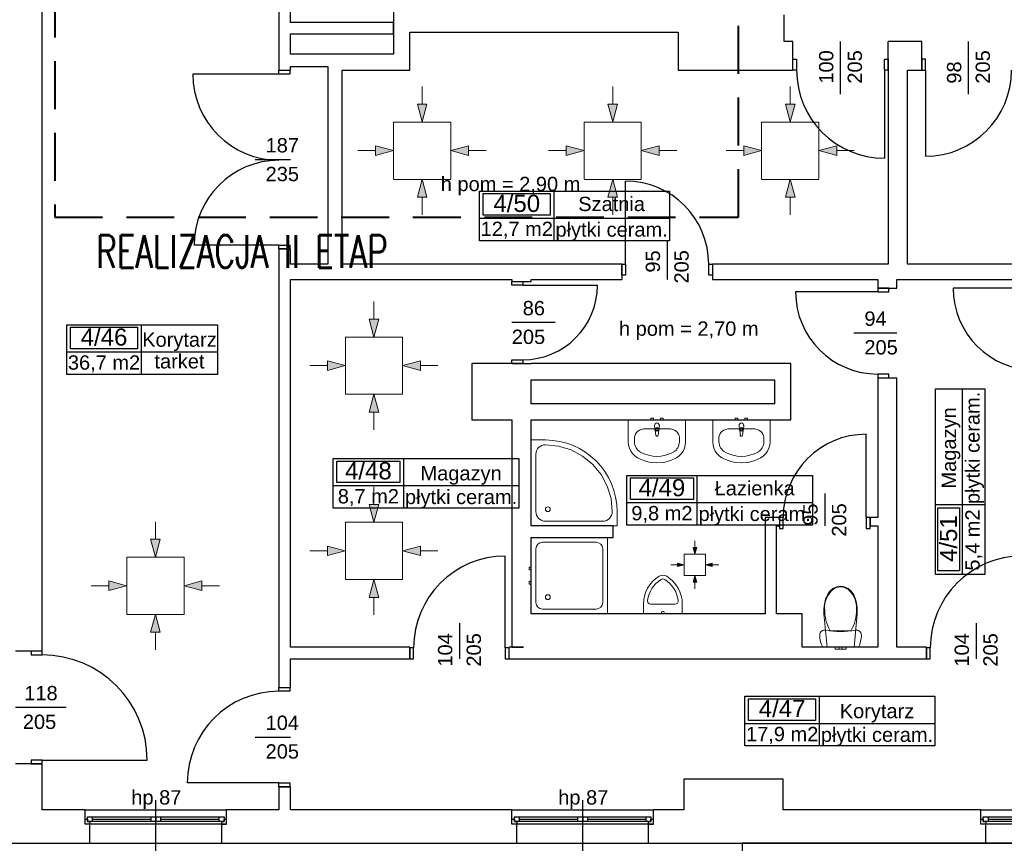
# Model space of a CAD drawing. Header units: millimetres. Extents: x -165365 to -33565, y 7406 to 103342.
# Tile 250 of 256: x -104002 to -93692, y 69243 to 77864. Entities that reach past the tile are written whole.
import ezdxf
from ezdxf.enums import TextEntityAlignment as Align

# ---------------------------------------------------------------- set-up
doc = ezdxf.new("R2010")
doc.units = ezdxf.units.MM
doc.header["$MEASUREMENT"] = 0
doc.linetypes.add('DASHED2', pattern=[0.375, 0.25, -0.125])
for name, color, linetype in [('___INST__AR_podstawy', 3, 'Continuous'), ('Drzwi', 252, 'Continuous'), ('Linia', 252, 'Continuous'), ('Obiekt', 252, 'Continuous'), ('Okno', 252, 'Continuous'), ('Strefa', 252, 'Continuous'), ('Strop', 252, 'Continuous'), ('Słup', 252, 'Continuous'), ('Tekst', 252, 'Continuous'), ('Ściana', 252, 'Continuous')]:
    doc.layers.add(name, color=color, linetype=linetype)
doc.styles.add('Arial', font='arial.ttf')
doc.styles.add('Times new roman', font='arial.ttf')

# ---------------------------------------------------------------- blocks, each defined once
blk = doc.blocks.new('A$C67C5DD2D')
at = {"layer": 'Linia', "linetype": 'Continuous', "lineweight": 13}
for points in [[(65577, 8959), (65627, 9145), (65527, 9145)], [(67573, 8959), (67623, 9145), (67523, 9145)], [(69432, 8959), (69482, 9145), (69382, 9145)], [(65276, 8659), (65089, 8709), (65089, 8609)], [(65876, 8659), (66063, 8609), (66063, 8709)], [(67272, 8659), (67085, 8709), (67085, 8609)], [(67872, 8659), (68059, 8609), (68059, 8709)], [(69131, 8659), (68944, 8709), (68944, 8609)], [(69731, 8659), (69918, 8609), (69918, 8709)], [(65577, 8359), (65527, 8172), (65627, 8172)], [(67573, 8359), (67523, 8172), (67623, 8172)], [(69432, 8359), (69382, 8172), (69482, 8172)], [(65073, 6708), (65123, 6895), (65023, 6895)], [(64772, 6408), (64585, 6458), (64585, 6358)], [(65373, 6408), (65559, 6358), (65559, 6458)], [(65073, 6108), (65023, 5922), (65123, 5922)], [(65073, 4770), (65123, 4956), (65023, 4956)], [(62784, 4405), (62834, 4591), (62734, 4591)], [(64772, 4470), (64585, 4520), (64585, 4420)], [(65373, 4470), (65559, 4420), (65559, 4520)], [(68433, 4436), (68452, 4506), (68414, 4506)], [(68320, 4323), (68250, 4342), (68250, 4305)], [(68545, 4323), (68615, 4305), (68615, 4342)], [(62483, 4105), (62296, 4155), (62296, 4055)], [(63084, 4105), (63270, 4055), (63270, 4155)], [(65073, 4170), (65023, 3983), (65123, 3983)], [(68433, 4211), (68414, 4141), (68452, 4141)], [(62784, 3805), (62734, 3618), (62834, 3618)]]:
    blk.add_hatch(color=252, dxfattribs=at).paths.add_polyline_path(points)
at = {"layer": 'Drzwi', "color": 252}
for p, q in [((69458, 9615), (69498, 9615)), ((69458, 9500), (69458, 9615)), ((69458, 9500), (69458, 9615)), ((69498, 9615), (69498, 9500)), ((70418, 9500), (70418, 9615)), ((70418, 9615), (70458, 9615)), ((70458, 9615), (70458, 9500)), ((70458, 9500), (70458, 9615)), ((70848, 9615), (70808, 9615)), ((70808, 9615), (70808, 9500)), ((70808, 9500), (70808, 9615)), ((70848, 9500), (70848, 9615)), ((64078, 9460), (64078, 9500)), ((64078, 9500), (64193, 9500)), ((64078, 9500), (64193, 9500)), ((64193, 9500), (64193, 9460)), ((69498, 9500), (69458, 9500)), ((70458, 9500), (70418, 9500)), ((70418, 9500), (70418, 8580)), ((70808, 9500), (70848, 9500)), ((70848, 9500), (70848, 8600)), ((64078, 9460), (63176, 9460)), ((64193, 9460), (64078, 9460)), ((67708, 7470), (67708, 8340)), ((64078, 7670), (63190, 7670)), ((64078, 7630), (64078, 7670)), ((64078, 7670), (64193, 7670)), ((64193, 7630), (64078, 7630)), ((64078, 7630), (64193, 7630)), ((64193, 7670), (64193, 7630)), ((67668, 7470), (67708, 7470)), ((67668, 7355), (67668, 7470)), ((67668, 7470), (67668, 7355)), ((67708, 7470), (67708, 7355)), ((68578, 7355), (68578, 7470)), ((68578, 7470), (68618, 7470)), ((68618, 7470), (68618, 7355)), ((68618, 7470), (68618, 7355)), ((67708, 7355), (67668, 7355)), ((68618, 7355), (68578, 7355)), ((66518, 7250), (66518, 7290)), ((66518, 7290), (66633, 7290)), ((66518, 7290), (66633, 7290)), ((66633, 7250), (66518, 7250)), ((66633, 7290), (66633, 7250)), ((66633, 7250), (67413, 7250)), ((70348, 7220), (70348, 7180)), ((70463, 7220), (70348, 7220)), ((70348, 7220), (70463, 7220)), ((70463, 7180), (70463, 7220)), ((71998, 7220), (71138, 7220)), ((70348, 7180), (69488, 7180)), ((70348, 7180), (70463, 7180)), ((66518, 6430), (66518, 6470)), ((66518, 6470), (66633, 6470)), ((66633, 6430), (66518, 6430)), ((66518, 6430), (66633, 6430)), ((66633, 6470), (66633, 6430)), ((70463, 6320), (70348, 6320)), ((70348, 6320), (70348, 6280)), ((70463, 6280), (70463, 6320)), ((70348, 6280), (70463, 6280)), ((70348, 6280), (70463, 6280)), ((70228, 4820), (70228, 5690)), ((69358, 4820), (69318, 4820)), ((69318, 4820), (69318, 4705)), ((69318, 4820), (69318, 4730)), ((69358, 4705), (69358, 4820)), ((70268, 4820), (70228, 4820)), ((70228, 4820), (70228, 4705)), ((70268, 4705), (70268, 4820)), ((70268, 4820), (70268, 4730)), ((69318, 4705), (69358, 4705)), ((70228, 4705), (70268, 4705)), ((66448, 3455), (66448, 4415)), ((61483, 3420), (61483, 3380)), ((61598, 3420), (61483, 3420)), ((61598, 3420), (61483, 3420)), ((61598, 3380), (61598, 3420)), ((65488, 3455), (65448, 3455)), ((65448, 3455), (65448, 3340)), ((65448, 3340), (65448, 3455)), ((65488, 3340), (65488, 3455)), ((66488, 3455), (66448, 3455)), ((66448, 3455), (66448, 3340)), ((66488, 3340), (66488, 3455)), ((66488, 3340), (66488, 3455)), ((70898, 3455), (70858, 3455)), ((70858, 3455), (70858, 3340)), ((70858, 3340), (70858, 3455)), ((70898, 3340), (70898, 3455)), ((61483, 3380), (61598, 3380)), ((65448, 3340), (65488, 3340)), ((66448, 3340), (66488, 3340)), ((70858, 3340), (70898, 3340)), ((64078, 3000), (64078, 3040)), ((64078, 3040), (64193, 3040)), ((64078, 3040), (64193, 3040)), ((64193, 3000), (64078, 3000)), ((64193, 3040), (64193, 3000)), ((61598, 2280), (61483, 2280)), ((61483, 2280), (61483, 2240)), ((61598, 2240), (61598, 2280)), ((61598, 2280), (62698, 2280)), ((61483, 2240), (61598, 2240)), ((61598, 2240), (61483, 2240)), ((64078, 2040), (63118, 2040)), ((64078, 2000), (64078, 2040)), ((64078, 2040), (64193, 2040)), ((64193, 2000), (64078, 2000)), ((64078, 2000), (64193, 2000)), ((64193, 2040), (64193, 2000))]:
    blk.add_line(p, q, dxfattribs=at)
for centre, radius, start, end in [((70418, 9500), 920, 180, 270), ((70848, 9500), 900, 270, 0), ((64078, 9460), 902, 180, 270), ((64078, 7670), 888, 90, 180), ((67708, 7470), 870, 0, 90), ((66633, 7250), 780, 270, 0), ((71998, 7220), 860, 180, 270), ((70348, 7180), 860, 180, 270), ((70228, 4820), 870, 90, 180), ((66448, 3455), 960, 90, 180), ((71858, 3455), 960, 90, 180), ((61598, 2280), 1100, 0, 90), ((64078, 2040), 960, 90, 180)]:
    blk.add_arc(centre, radius, start, end, dxfattribs=at)
at = {"layer": 'Linia', "color": 252, "lineweight": 13}
for p, q in [((65577, 9329), (65577, 9145)), ((67573, 9329), (67573, 9145)), ((69432, 9329), (69432, 9145)), ((65577, 8959), (65527, 9145)), ((65527, 9145), (65627, 9145)), ((65577, 8959), (65627, 9145)), ((67573, 8959), (67523, 9145)), ((67523, 9145), (67623, 9145)), ((67573, 8959), (67623, 9145)), ((69432, 8959), (69382, 9145)), ((69382, 9145), (69482, 9145)), ((69432, 8959), (69482, 9145)), ((65876, 8958), (65276, 8958)), ((65276, 8958), (65276, 8359)), ((65876, 8359), (65876, 8958)), ((67872, 8958), (67272, 8958)), ((67272, 8958), (67272, 8359)), ((67872, 8359), (67872, 8958)), ((69731, 8958), (69131, 8958)), ((69131, 8958), (69131, 8359)), ((69731, 8359), (69731, 8958)), ((65276, 8659), (65089, 8709)), ((65089, 8609), (65089, 8709)), ((65876, 8659), (66063, 8709)), ((66063, 8709), (66063, 8609)), ((67272, 8659), (67085, 8709)), ((67085, 8609), (67085, 8709)), ((67872, 8659), (68059, 8709)), ((68059, 8709), (68059, 8609)), ((69131, 8659), (68944, 8709)), ((68944, 8609), (68944, 8709)), ((69731, 8659), (69918, 8709)), ((69918, 8709), (69918, 8609)), ((64905, 8659), (65089, 8659)), ((65276, 8659), (65089, 8609)), ((65876, 8659), (66063, 8609)), ((66247, 8659), (66063, 8659)), ((66901, 8659), (67085, 8659)), ((67272, 8659), (67085, 8609)), ((67872, 8659), (68059, 8609)), ((68243, 8659), (68059, 8659)), ((68760, 8659), (68944, 8659)), ((69131, 8659), (68944, 8609)), ((69731, 8659), (69918, 8609)), ((70102, 8659), (69918, 8659)), ((65276, 8358), (65876, 8358)), ((65577, 8359), (65527, 8172)), ((65577, 8359), (65627, 8172)), ((67272, 8358), (67872, 8358)), ((67573, 8359), (67523, 8172)), ((67573, 8359), (67623, 8172)), ((69131, 8358), (69731, 8358)), ((69432, 8359), (69382, 8172)), ((69432, 8359), (69482, 8172)), ((65627, 8172), (65527, 8172)), ((65577, 7988), (65577, 8172)), ((67623, 8172), (67523, 8172)), ((67573, 7988), (67573, 8172)), ((69482, 8172), (69382, 8172)), ((69432, 7988), (69432, 8172)), ((65073, 7079), (65073, 6895)), ((65073, 6708), (65023, 6895)), ((65023, 6895), (65123, 6895)), ((65073, 6708), (65123, 6895)), ((65373, 6708), (64773, 6708)), ((64773, 6708), (64773, 6109)), ((65373, 6109), (65373, 6708)), ((64401, 6408), (64585, 6408)), ((64772, 6408), (64585, 6458)), ((64585, 6358), (64585, 6458)), ((64772, 6408), (64585, 6358)), ((65373, 6408), (65559, 6458)), ((65373, 6408), (65559, 6358)), ((65559, 6458), (65559, 6358)), ((65743, 6408), (65559, 6408)), ((64773, 6108), (65373, 6108)), ((65073, 6108), (65023, 5922)), ((65073, 6108), (65123, 5922)), ((65123, 5922), (65023, 5922)), ((65073, 5738), (65073, 5922)), ((65073, 5140), (65073, 4956)), ((65073, 4770), (65023, 4956)), ((65023, 4956), (65123, 4956)), ((65073, 4770), (65123, 4956)), ((62785, 4775), (62784, 4591)), ((65373, 4769), (64773, 4769)), ((64773, 4769), (64773, 4170)), ((65373, 4170), (65373, 4769)), ((62784, 4405), (62734, 4591)), ((62734, 4591), (62834, 4591)), ((62784, 4405), (62834, 4591)), ((68433, 4575), (68433, 4506)), ((64401, 4470), (64585, 4470)), ((64772, 4470), (64585, 4520)), ((64585, 4420), (64585, 4520)), ((64772, 4470), (64585, 4420)), ((65373, 4470), (65559, 4520)), ((65373, 4470), (65559, 4420)), ((65559, 4520), (65559, 4420)), ((65743, 4470), (65559, 4470)), ((68545, 4436), (68320, 4436)), ((68320, 4436), (68320, 4211)), ((68433, 4436), (68414, 4506)), ((68414, 4506), (68452, 4506)), ((68433, 4436), (68452, 4506)), ((68545, 4211), (68545, 4436)), ((63084, 4404), (62484, 4404)), ((62484, 4404), (62484, 3805)), ((63084, 3805), (63084, 4404)), ((68320, 4323), (68250, 4342)), ((68250, 4305), (68250, 4342)), ((68545, 4323), (68615, 4342)), ((68615, 4342), (68615, 4305)), ((68181, 4323), (68250, 4323)), ((68320, 4323), (68250, 4305)), ((68545, 4323), (68615, 4305)), ((68684, 4323), (68615, 4323)), ((62483, 4105), (62296, 4155)), ((62296, 4055), (62296, 4155)), ((63084, 4105), (63270, 4155)), ((63270, 4155), (63270, 4055)), ((64773, 4169), (65373, 4169)), ((65073, 4170), (65023, 3983)), ((65073, 4170), (65123, 3983)), ((68320, 4211), (68545, 4211)), ((68433, 4211), (68414, 4141)), ((68452, 4141), (68414, 4141)), ((68433, 4211), (68452, 4141)), ((68433, 4072), (68433, 4141)), ((62112, 4105), (62296, 4105)), ((62483, 4105), (62296, 4055)), ((63084, 4105), (63270, 4055)), ((63454, 4105), (63270, 4105)), ((65123, 3983), (65023, 3983)), ((65073, 3799), (65073, 3983)), ((62484, 3804), (63084, 3804)), ((62784, 3805), (62734, 3618)), ((62784, 3805), (62834, 3618)), ((62834, 3618), (62734, 3618)), ((62785, 3434), (62784, 3618))]:
    blk.add_line(p, q, dxfattribs=at)
at = {"layer": 'Obiekt', "color": 252}
for p, q in [((69958, 9249), (69958, 9800)), ((71298, 9249), (71298, 9800)), ((63827, 8565), (64198, 8565)), ((68143, 7721), (68143, 7310)), ((66969, 6860), (66518, 6860)), ((70097, 6750), (70548, 6750)), ((69793, 5071), (69793, 4730)), ((65968, 3711), (65968, 3340)), ((71378, 3711), (71378, 3340)), ((61849, 2830), (61318, 2830)), ((63827, 2520), (64198, 2520)), ((62788, 1110), (62788, 1860)), ((67258, 1110), (67258, 1860))]:
    blk.add_line(p, q, dxfattribs=at)
at = {"layer": 'Obiekt', "color": 252, "lineweight": 5}
for p, q in [((67736, 5840), (68336, 5840)), ((67736, 5611), (67736, 5840)), ((67973, 5860), (68000, 5860)), ((67973, 5840), (67973, 5860)), ((68000, 5840), (67973, 5840)), ((68000, 5860), (68000, 5840)), ((68015, 5741), (68011, 5783)), ((68061, 5783), (68057, 5741)), ((68073, 5860), (68100, 5860)), ((68073, 5840), (68073, 5860)), ((68100, 5840), (68073, 5840)), ((68100, 5860), (68100, 5840)), ((68336, 5840), (68336, 5611)), ((68620, 5840), (69220, 5840)), ((68620, 5611), (68620, 5840)), ((68856, 5860), (68883, 5860)), ((68856, 5840), (68856, 5860)), ((68883, 5840), (68856, 5840)), ((68883, 5860), (68883, 5840)), ((68899, 5741), (68895, 5783)), ((68945, 5783), (68941, 5741)), ((68956, 5860), (68983, 5860)), ((68956, 5840), (68956, 5860)), ((68983, 5840), (68956, 5840)), ((68983, 5860), (68983, 5840)), ((69220, 5840), (69220, 5611)), ((67917, 5748), (68155, 5748)), ((68025, 5678), (68018, 5731)), ((68022, 5758), (68022, 5743)), ((68050, 5758), (68022, 5758)), ((68054, 5731), (68047, 5678)), ((68050, 5743), (68050, 5758)), ((68801, 5748), (69039, 5748)), ((68909, 5678), (68902, 5731)), ((68906, 5758), (68906, 5743)), ((68934, 5758), (68906, 5758)), ((68938, 5731), (68931, 5678)), ((68934, 5743), (68934, 5758)), ((66868, 5630), (66718, 5630)), ((66718, 5630), (66718, 4730)), ((66830, 5572), (66812, 5563)), ((66848, 5578), (66830, 5572)), ((66868, 5580), (66848, 5578)), ((67005, 5567), (66868, 5580)), ((67739, 5577), (67736, 5611)), ((67748, 5545), (67739, 5577)), ((67801, 5657), (67801, 5611)), ((68271, 5657), (68271, 5611)), ((68333, 5577), (68325, 5545)), ((68336, 5611), (68333, 5577)), ((68623, 5577), (68620, 5611)), ((68631, 5545), (68623, 5577)), ((68685, 5657), (68685, 5611)), ((69155, 5657), (69155, 5611)), ((69217, 5577), (69208, 5545)), ((69220, 5611), (69217, 5577)), ((66770, 5500), (66768, 5480)), ((66768, 5480), (66768, 4880)), ((66776, 5518), (66770, 5500)), ((66785, 5536), (66776, 5518)), ((66797, 5551), (66785, 5536)), ((66812, 5563), (66797, 5551)), ((67136, 5527), (67005, 5567)), ((67257, 5462), (67136, 5527)), ((67762, 5514), (67748, 5545)), ((67781, 5487), (67762, 5514)), ((67804, 5463), (67781, 5487)), ((68292, 5487), (68268, 5463)), ((68311, 5514), (68292, 5487)), ((68325, 5545), (68311, 5514)), ((68645, 5514), (68631, 5545)), ((68664, 5487), (68645, 5514)), ((68688, 5463), (68664, 5487)), ((69175, 5487), (69152, 5463)), ((69194, 5514), (69175, 5487)), ((69208, 5545), (69194, 5514)), ((67363, 5375), (67257, 5462)), ((67450, 5269), (67363, 5375)), ((67831, 5444), (67804, 5463)), ((67896, 5414), (67831, 5444)), ((67965, 5396), (67896, 5414)), ((68036, 5390), (67965, 5396)), ((68107, 5396), (68036, 5390)), ((68176, 5414), (68107, 5396)), ((68241, 5444), (68176, 5414)), ((68268, 5463), (68241, 5444)), ((68715, 5444), (68688, 5463)), ((68780, 5414), (68715, 5444)), ((68849, 5396), (68780, 5414)), ((68920, 5390), (68849, 5396)), ((68991, 5396), (68920, 5390)), ((69060, 5414), (68991, 5396)), ((69125, 5444), (69060, 5414)), ((69152, 5463), (69125, 5444)), ((67515, 5148), (67450, 5269)), ((67555, 5017), (67515, 5148)), ((67568, 4880), (67555, 5017)), ((66768, 4880), (66770, 4860)), ((66770, 4860), (66776, 4842)), ((67560, 4842), (67566, 4860)), ((67566, 4860), (67568, 4880)), ((67618, 4730), (67618, 4880)), ((66776, 4842), (66785, 4824)), ((66785, 4824), (66797, 4809)), ((66797, 4809), (66812, 4797)), ((66812, 4797), (66830, 4788)), ((66830, 4788), (66848, 4782)), ((66848, 4782), (66868, 4780)), ((66868, 4780), (67468, 4780)), ((66868, 4780), (67468, 4780)), ((67468, 4780), (66868, 4780)), ((67468, 4780), (67488, 4782)), ((67488, 4782), (67506, 4788)), ((67506, 4788), (67524, 4797)), ((67524, 4797), (67539, 4809)), ((67539, 4809), (67551, 4824)), ((67551, 4824), (67560, 4842)), ((66718, 4730), (67618, 4730)), ((67518, 4610), (66718, 4610)), ((66718, 4610), (66718, 3810)), ((67398, 4560), (66838, 4560)), ((67518, 3810), (67518, 4610)), ((66768, 4490), (66768, 3930)), ((67468, 3930), (67468, 4490)), ((66718, 4298), (66698, 4298)), ((66698, 4298), (66698, 4272)), ((66698, 4272), (66718, 4272)), ((66718, 4272), (66718, 4298)), ((66718, 4148), (66698, 4148)), ((66698, 4148), (66698, 4122)), ((66718, 4122), (66718, 4148)), ((66698, 4122), (66718, 4122)), ((69846, 4047), (69821, 4010)), ((69879, 4076), (69846, 4047)), ((69878, 4065), (69878, 4065)), ((69918, 4094), (69879, 4076)), ((69959, 4100), (69918, 4094)), ((70000, 4094), (69959, 4100)), ((69959, 4091), (69959, 4091)), ((70038, 4076), (70000, 4094)), ((70071, 4047), (70038, 4076)), ((70097, 4010), (70071, 4047)), ((69802, 3963), (69789, 3913)), ((69821, 4010), (69802, 3963)), ((70116, 3963), (70097, 4010)), ((70128, 3913), (70116, 3963)), ((66838, 3860), (67398, 3860)), ((67895, 3911), (67895, 3810)), ((67973, 3911), (68223, 3911)), ((68301, 3911), (68301, 3810)), ((69789, 3913), (69784, 3862)), ((69784, 3862), (69785, 3810)), ((70133, 3862), (70128, 3913)), ((70132, 3810), (70133, 3862)), ((66718, 3810), (67518, 3810)), ((68301, 3810), (67895, 3810)), ((69785, 3810), (69818, 3460)), ((70100, 3460), (70132, 3810)), ((69746, 3611), (69742, 3600)), ((69752, 3621), (69746, 3611)), ((69760, 3629), (69752, 3621)), ((69770, 3635), (69760, 3629)), ((69781, 3639), (69770, 3635)), ((69793, 3641), (69781, 3639)), ((69804, 3640), (69793, 3641)), ((69842, 3633), (69804, 3640)), ((69881, 3628), (69842, 3633)), ((69850, 3633), (69959, 3633)), ((69920, 3625), (69881, 3628)), ((69959, 3624), (69920, 3625)), ((69959, 3633), (70068, 3633)), ((69997, 3625), (69959, 3624)), ((70036, 3628), (69997, 3625)), ((70075, 3633), (70036, 3628)), ((70113, 3640), (70075, 3633)), ((70125, 3641), (70113, 3640)), ((70136, 3639), (70125, 3641)), ((70147, 3635), (70136, 3639)), ((70157, 3629), (70147, 3635)), ((70165, 3621), (70157, 3629)), ((70171, 3611), (70165, 3621)), ((70175, 3600), (70171, 3611)), ((69742, 3600), (69741, 3588)), ((69741, 3588), (69742, 3572)), ((69742, 3572), (69743, 3555)), ((69743, 3555), (69745, 3539)), ((69745, 3539), (69749, 3522)), ((69749, 3522), (69753, 3506)), ((69753, 3506), (69759, 3491)), ((70159, 3491), (70164, 3506)), ((70164, 3506), (70168, 3522)), ((70168, 3522), (70172, 3539)), ((70172, 3539), (70174, 3555)), ((70174, 3555), (70176, 3572)), ((70176, 3588), (70175, 3600)), ((70176, 3572), (70176, 3588)), ((69759, 3491), (69765, 3475)), ((69765, 3475), (69772, 3460)), ((69772, 3460), (70145, 3460)), ((69818, 3460), (70100, 3460)), ((69918, 3460), (69902, 3460)), ((69902, 3460), (69902, 3440)), ((69918, 3440), (69902, 3440)), ((69943, 3460), (69918, 3460)), ((69943, 3440), (69918, 3440)), ((69947, 3460), (69943, 3460)), ((69943, 3460), (69943, 3440)), ((69947, 3440), (69943, 3440)), ((69959, 3460), (69947, 3460)), ((69959, 3440), (69947, 3440)), ((69970, 3460), (69959, 3460)), ((69970, 3440), (69959, 3440)), ((69975, 3460), (69970, 3460)), ((69975, 3440), (69970, 3440)), ((69975, 3460), (69975, 3440)), ((69999, 3460), (69975, 3460)), ((69999, 3440), (69975, 3440)), ((70016, 3460), (69999, 3460)), ((70016, 3440), (69999, 3440)), ((70016, 3460), (70016, 3440)), ((70145, 3460), (70152, 3475)), ((70152, 3475), (70159, 3491))]:
    blk.add_line(p, q, dxfattribs=at)
for centre in [(66893, 4905), (66893, 3985)]:
    blk.add_circle(centre, 25, dxfattribs=at)
for centre, radius, start, end in [((68036, 5783), 25, 0, 180), ((68920, 5783), 25, 0, 180), ((68036, 5743), 21.1, 185.1696, 212.771), ((68036, 5743), 21.1, 212.771, 327.229), ((68036, 5743), 13.6, 180, 0), ((68036, 5680), 11.2, 187.1389, 352.8611), ((68036, 5743), 21.1, 327.229, 354.8304), ((68920, 5743), 21.1, 185.1696, 212.771), ((68920, 5743), 21.1, 212.771, 327.229), ((68920, 5743), 13.6, 180, 0), ((68920, 5680), 11.2, 187.1389, 352.8611), ((68920, 5743), 21.1, 327.229, 354.8304), ((66868, 4880), 750, 0, 90), ((66838, 4490), 70, 90, 180), ((67398, 4490), 70, 0, 90), ((68240, 3911), 345, 121.8908, 180), ((68240, 3911), 305, 121.8908, 172.4725), ((68098, 4140), 76.1, 58.1092, 121.8908), ((68098, 4140), 35.5, 58.1092, 121.8908), ((67956, 3911), 305, 7.5275, 58.1092), ((67956, 3911), 345, 0, 58.1092), ((70048, 3872), 257, 131.5755, 183.1952), ((69959, 3953), 139, 90.3356, 126.2228), ((69958, 3953), 139, 53.7772, 89.6644), ((69869, 3872), 257, 356.8048, 48.4245), ((66838, 3930), 70, 180, 270), ((67398, 3930), 70, 270, 0), ((67973, 3947), 35.5, 172.9418, 270), ((68223, 3947), 35.5, 270, 7.0582), ((68098, 3824), 13.5, 0, 180), ((68098, 3824), 13.5, 180, 0), ((70217, 3848), 425, 178.6461, 210.3482), ((69700, 3848), 425, 329.6518, 1.3539)]:
    blk.add_arc(centre, radius, start, end, dxfattribs=at)
for centre, major_axis, ratio, start_param, end_param in [((67917, 5657), (116, 0), 0.783646, 1.570796, 3.141593), ((68155, 5657), (116, 0), 0.783646, 0, 1.570796), ((68801, 5657), (116, 0), 0.783646, 1.570796, 3.141593), ((69039, 5657), (116, 0), 0.783646, 0, 1.570796), ((67917, 5611), (0, 121), 0.956522, 1.570796, 2.644618), ((68155, 5611), (0, 121), 0.956522, 3.638567, 4.712389), ((68801, 5611), (0, 121), 0.956522, 1.570796, 2.644618), ((69039, 5611), (0, 121), 0.956522, 3.638567, 4.712389), ((68036, 5840), (0, 382), 0.956522, 2.644618, 3.638567), ((68920, 5840), (0, 382), 0.956522, 2.644618, 3.638567)]:
    blk.add_ellipse(centre, major_axis=major_axis, ratio=ratio, start_param=start_param, end_param=end_param, dxfattribs=at)
for p in [(68061, 5783), (68945, 5783), (68015, 5741), (68025, 5678), (68054, 5731), (68899, 5741), (68909, 5678), (68938, 5731), (70040, 4065), (69792, 3858), (70126, 3858), (69850, 3633)]:
    blk.add_point(p, dxfattribs=at)
at = {"layer": 'Okno', "color": 252}
for p, q in [((62048, 1760), (63528, 1760)), ((66518, 1760), (67998, 1760)), ((71428, 1760), (72908, 1760)), ((62048, 1660), (62073, 1660)), ((62048, 1610), (62048, 1660)), ((62073, 1685), (62123, 1685)), ((62073, 1635), (62073, 1685)), ((62073, 1660), (62073, 1635)), ((62123, 1685), (62738, 1685)), ((62123, 1685), (62123, 1635)), ((62123, 1685), (62738, 1685)), ((62123, 1660), (62738, 1660)), ((62738, 1635), (62738, 1685)), ((62738, 1685), (62788, 1685)), ((62788, 1685), (62788, 1635)), ((62788, 1685), (62838, 1685)), ((62788, 1635), (62788, 1685)), ((62838, 1685), (63453, 1685)), ((62838, 1685), (62838, 1635)), ((62838, 1685), (63453, 1685)), ((62838, 1660), (63453, 1660)), ((63453, 1635), (63453, 1685)), ((63453, 1685), (63503, 1685)), ((63503, 1685), (63503, 1635)), ((63503, 1635), (63503, 1660)), ((63503, 1660), (63528, 1660)), ((63528, 1610), (63528, 1660)), ((66518, 1660), (66543, 1660)), ((66518, 1610), (66518, 1660)), ((66543, 1685), (66593, 1685)), ((66543, 1635), (66543, 1685)), ((66543, 1660), (66543, 1635)), ((66593, 1685), (67208, 1685)), ((66593, 1685), (66593, 1635)), ((66593, 1685), (67208, 1685)), ((66593, 1660), (67208, 1660)), ((67208, 1635), (67208, 1685)), ((67208, 1685), (67258, 1685)), ((67258, 1685), (67258, 1635)), ((67258, 1685), (67308, 1685)), ((67258, 1635), (67258, 1685)), ((67308, 1685), (67923, 1685)), ((67308, 1685), (67308, 1635)), ((67308, 1685), (67923, 1685)), ((67308, 1660), (67923, 1660)), ((67923, 1635), (67923, 1685)), ((67923, 1685), (67973, 1685)), ((67973, 1685), (67973, 1635)), ((67973, 1635), (67973, 1660)), ((67973, 1660), (67998, 1660)), ((67998, 1610), (67998, 1660)), ((71428, 1660), (71453, 1660)), ((71428, 1610), (71428, 1660)), ((71453, 1685), (71503, 1685)), ((71453, 1635), (71453, 1685)), ((71453, 1660), (71453, 1635)), ((71503, 1685), (72118, 1685)), ((71503, 1685), (71503, 1635)), ((71503, 1685), (72118, 1685)), ((71503, 1660), (72118, 1660)), ((62098, 1610), (62048, 1610)), ((62098, 1610), (62048, 1610)), ((62073, 1635), (62098, 1635)), ((62123, 1635), (62073, 1635)), ((62098, 1635), (62098, 1610)), ((62788, 1610), (62098, 1610)), ((62738, 1635), (62123, 1635)), ((62788, 1635), (62738, 1635)), ((62838, 1635), (62788, 1635)), ((63478, 1610), (62788, 1610)), ((63453, 1635), (62838, 1635)), ((63503, 1635), (63453, 1635)), ((63478, 1610), (63478, 1635)), ((63478, 1635), (63503, 1635)), ((63528, 1610), (63478, 1610)), ((63478, 1610), (63528, 1610)), ((66568, 1610), (66518, 1610)), ((66568, 1610), (66518, 1610)), ((66543, 1635), (66568, 1635)), ((66593, 1635), (66543, 1635)), ((66568, 1635), (66568, 1610)), ((67258, 1610), (66568, 1610)), ((67208, 1635), (66593, 1635)), ((67258, 1635), (67208, 1635)), ((67308, 1635), (67258, 1635)), ((67948, 1610), (67258, 1610)), ((67923, 1635), (67308, 1635)), ((67973, 1635), (67923, 1635)), ((67948, 1610), (67948, 1635)), ((67948, 1635), (67973, 1635)), ((67998, 1610), (67948, 1610)), ((67948, 1610), (67998, 1610)), ((71478, 1610), (71428, 1610)), ((71478, 1610), (71428, 1610)), ((71453, 1635), (71478, 1635)), ((71503, 1635), (71453, 1635)), ((71478, 1635), (71478, 1610)), ((72168, 1610), (71478, 1610)), ((72118, 1635), (71503, 1635)), ((62098, 1410), (63478, 1410)), ((66568, 1410), (67948, 1410)), ((71478, 1410), (72858, 1410))]:
    blk.add_line(p, q, dxfattribs=at)
at = {"layer": 'Strefa', "color": 252}
for p, q in [((66178, 8235), (68166, 8235)), ((66178, 7716), (66178, 8235)), ((66217, 8209), (66918, 8209)), ((66217, 7983), (66217, 8209)), ((66918, 8209), (66918, 7983)), ((66957, 8235), (66957, 7716)), ((68166, 8235), (68166, 7716)), ((66178, 7952), (68166, 7952)), ((66918, 7983), (66217, 7983)), ((68166, 7716), (66178, 7716)), ((61857, 6836), (63436, 6836)), ((61857, 6317), (61857, 6836)), ((61896, 6810), (62597, 6810)), ((61896, 6583), (61896, 6810)), ((62597, 6810), (62597, 6583)), ((62636, 6836), (62636, 6317)), ((63436, 6836), (63436, 6317)), ((61857, 6553), (63436, 6553)), ((62597, 6583), (61896, 6583)), ((63436, 6317), (61857, 6317)), ((70951, 4222), (70951, 6164)), ((70951, 6164), (71470, 6164)), ((71234, 4222), (71234, 6164)), ((71470, 6164), (71470, 4222)), ((64647, 5436), (66589, 5436)), ((64647, 4918), (64647, 5436)), ((64683, 5410), (65344, 5410)), ((64683, 5184), (64683, 5410)), ((65344, 5410), (65344, 5184)), ((65381, 5436), (65381, 4918)), ((66589, 5436), (66589, 4918)), ((67721, 5259), (69663, 5259)), ((67721, 4740), (67721, 5259)), ((68455, 5259), (68455, 4740)), ((69663, 5259), (69663, 4740)), ((65344, 5184), (64683, 5184)), ((67758, 5233), (68418, 5233)), ((67758, 5007), (67758, 5233)), ((68418, 5233), (68418, 5007)), ((64647, 5153), (66589, 5153)), ((67721, 4976), (69663, 4976)), ((68418, 5007), (67758, 5007)), ((70951, 4956), (71470, 4956)), ((66589, 4918), (64647, 4918)), ((70977, 4259), (70977, 4920)), ((70977, 4920), (71203, 4920)), ((71203, 4920), (71203, 4259)), ((69663, 4740), (67721, 4740)), ((71203, 4259), (70977, 4259)), ((71470, 4222), (70951, 4222)), ((68957, 2947), (70944, 2947)), ((68957, 2429), (68957, 2947)), ((68996, 2921), (69697, 2921)), ((68996, 2695), (68996, 2921)), ((69697, 2921), (69697, 2695)), ((69736, 2947), (69736, 2429)), ((70944, 2947), (70944, 2429)), ((69697, 2695), (68996, 2695)), ((68957, 2664), (70944, 2664)), ((70944, 2429), (68957, 2429))]:
    blk.add_line(p, q, dxfattribs=at)
at = {"layer": 'Strop', "flags": 128}
blk.add_lwpolyline([(39649, 29445, -0.017918), (47227, 28726, -0.007769), (50493, 28246), (50493, 28246, -0.034913), (68308, 24063, -0.031398), (82277, 18750, -0.003589), (83855, 18009, -0.015549), (90302, 14552, -0.016829), (97898, 9845), (97898, 6106), (90648, 6106), (90648, 1410), (68928, 1410), (68928, 0), (25198, 0)], format="xyb", dxfattribs=at)
at = {"layer": 'Słup', "color": 252}
for p, q in [((69368, 9800), (69368, 10080)), ((66518, 6430), (66098, 6430)), ((66098, 6430), (66098, 5840)), ((66098, 5840), (66518, 5840)), ((69168, 3810), (66718, 3810)), ((69558, 3810), (69288, 3810)), ((69558, 3460), (69558, 3810)), ((68318, 2080), (68318, 1760)), ((69358, 2080), (68318, 2080)), ((69358, 1760), (69358, 2080))]:
    blk.add_line(p, q, dxfattribs=at)
at = {"layer": 'Ściana', "color": 252}
for p, q in [((69458, 9615), (69458, 9800)), ((70458, 9615), (70458, 9800)), ((70808, 9615), (70808, 9800)), ((69458, 9500), (69458, 9615)), ((70458, 9500), (70458, 9615)), ((70808, 9500), (70808, 9615)), ((64078, 9500), (64193, 9500)), ((64193, 9500), (64198, 9500)), ((64078, 7630), (64193, 7630)), ((64193, 7630), (64198, 7630)), ((67668, 7470), (67668, 7355)), ((68618, 7470), (68618, 7355)), ((67668, 7355), (67668, 7310)), ((68618, 7355), (68618, 7310)), ((66518, 7290), (66633, 7290)), ((66633, 7290), (66718, 7290)), ((70348, 7220), (70463, 7220)), ((70463, 7220), (70548, 7220)), ((66518, 6430), (66633, 6430)), ((66633, 6430), (66718, 6430)), ((70348, 6280), (70463, 6280)), ((70463, 6280), (70548, 6280)), ((69318, 4820), (69318, 4730)), ((70268, 4820), (70268, 4730)), ((61483, 3420), (61318, 3420)), ((61598, 3420), (61483, 3420)), ((65448, 3455), (65448, 3460)), ((65448, 3340), (65448, 3455)), ((66488, 3455), (66488, 3460)), ((66488, 3340), (66488, 3455)), ((70858, 3455), (70858, 3460)), ((70858, 3340), (70858, 3455)), ((64078, 3040), (64193, 3040)), ((64193, 3040), (64198, 3040)), ((61483, 2240), (61318, 2240)), ((61598, 2240), (61483, 2240)), ((64078, 2000), (64193, 2000)), ((64193, 2000), (64198, 2000)), ((62048, 1660), (62048, 1760)), ((63528, 1660), (63528, 1760)), ((66518, 1660), (66518, 1760)), ((67998, 1660), (67998, 1760)), ((71428, 1660), (71428, 1760)), ((62048, 1610), (62048, 1660)), ((63528, 1610), (63528, 1660)), ((66518, 1610), (66518, 1660)), ((67998, 1610), (67998, 1660)), ((71428, 1610), (71428, 1660)), ((62098, 1610), (62048, 1610)), ((62098, 1410), (62098, 1610)), ((63478, 1410), (63478, 1610)), ((63478, 1610), (63528, 1610)), ((66568, 1610), (66518, 1610)), ((66568, 1410), (66568, 1610)), ((67948, 1410), (67948, 1610)), ((67948, 1610), (67998, 1610)), ((71478, 1610), (71428, 1610)), ((71478, 1410), (71478, 1610))]:
    blk.add_line(p, q, dxfattribs=at)
at = {"layer": 'Ściana', "color": 252, "flags": 128}
for points in [[(61598, 4950), (61598, 16570)], [(64078, 12280), (64078, 9500)], [(64198, 10000), (64198, 12280)], [(65278, 10150), (65278, 9670)], [(65278, 10000), (64198, 10000)], [(65278, 9880), (65278, 10000)], [(65448, 9900), (68258, 9900)], [(65448, 9500), (65448, 9900)], [(68258, 9900), (68258, 9800)], [(64198, 9670), (64198, 9880)], [(64198, 9880), (65278, 9880)], [(68258, 9800), (68258, 9500)], [(69458, 9800), (69368, 9800)], [(70808, 9800), (70458, 9800)], [(64738, 9670), (64198, 9670)], [(65278, 9670), (64738, 9670)], [(64198, 9500), (64198, 9540)], [(64198, 9540), (64588, 9540)], [(64588, 9540), (64588, 7470)], [(64738, 7470), (64738, 9500)], [(64738, 9500), (65448, 9500)], [(68258, 9500), (69458, 9500)], [(70458, 9500), (70458, 7470)], [(70658, 7470), (70658, 9500)], [(70658, 9500), (70808, 9500)], [(64078, 7630), (64078, 3040)], [(64198, 7470), (64198, 7630)], [(64588, 7470), (64198, 7470)], [(67668, 7470), (64738, 7470)], [(70458, 7470), (68618, 7470)], [(75808, 7470), (70658, 7470)], [(64198, 3460), (64198, 7310)], [(64198, 7310), (66518, 7310)], [(66518, 7310), (66518, 7290)], [(66718, 7290), (66718, 7310)], [(66718, 7310), (67668, 7310)], [(68618, 7310), (70348, 7310)], [(70348, 7310), (70348, 7220)], [(70548, 7220), (70548, 7310)], [(70548, 7310), (71998, 7310)], [(69438, 6430), (66718, 6430)], [(69438, 5840), (69438, 6430)], [(66718, 6010), (66718, 6260)], [(66718, 6260), (69268, 6260)], [(69268, 6260), (69268, 6010)], [(70348, 6280), (70348, 4820)], [(70548, 3460), (70548, 6280)], [(69268, 6010), (66718, 6010)], [(66518, 5840), (66518, 3460)], [(66718, 4730), (66718, 5840)], [(66718, 5840), (69438, 5840)], [(61598, 3420), (61598, 4950)], [(69318, 4820), (69168, 4820)], [(69168, 4820), (69168, 3810)], [(70348, 4820), (70268, 4820)], [(67578, 4730), (66718, 4730)], [(67578, 4610), (67578, 4730)], [(69288, 4730), (69318, 4730)], [(69288, 3810), (69288, 4730)], [(70268, 4730), (70348, 4730)], [(70348, 4730), (70348, 3460)], [(66718, 3810), (66718, 4610)], [(66718, 4610), (67578, 4610)], [(65448, 3460), (64198, 3460)], [(66638, 3460), (66488, 3460)], [(66518, 3460), (66638, 3460)], [(70348, 3460), (69558, 3460)], [(70858, 3460), (70548, 3460)], [(64198, 3040), (64198, 3340)], [(64198, 3340), (65448, 3340)], [(66488, 3340), (70858, 3340)], [(61598, 1760), (61598, 2240)], [(64078, 2000), (64078, 1760)], [(64198, 1760), (64198, 2000)], [(62048, 1760), (61598, 1760)], [(64078, 1760), (63528, 1760)], [(66518, 1760), (64198, 1760)], [(68318, 1760), (67998, 1760)], [(71428, 1760), (69358, 1760)], [(58558, 1410), (62098, 1410)], [(63478, 1410), (66568, 1410)], [(67948, 1410), (71478, 1410)]]:
    blk.add_lwpolyline(points, dxfattribs=at)
at = {"layer": 'Obiekt', "color": 252, "char_height": 150, "attachment_point": 7, "rotation": 90, "style": 'Arial'}
for s, insert in [('\\A1;{\\fArial|b0|i0|c238|p38;100}', (69885, 9360)), ('\\A1;{\\fArial|b0|i0|c238|p38;205}', (70185, 9360)), ('\\A1;{\\fArial|b0|i0|c238|p38;205}', (71525, 9360)), ('\\A1;{\\fArial|b0|i0|c238|p38;98}', (71225, 9360)), ('\\A1;{\\fArial|b0|i0|c238|p38;95}', (68070, 7382)), ('\\A1;{\\fArial|b0|i0|c238|p38;205}', (68370, 7268)), ('\\A1;{\\fArial|b0|i0|c238|p38;95}', (69720, 4732)), ('\\A1;{\\fArial|b0|i0|c238|p38;205}', (70020, 4618)), ('\\A1;{\\fArial|b0|i0|c238|p38;104}', (65895, 3258)), ('\\A1;{\\fArial|b0|i0|c238|p38;205}', (66195, 3258)), ('\\A1;{\\fArial|b0|i0|c238|p38;104}', (71305, 3258)), ('\\A1;{\\fArial|b0|i0|c238|p38;205}', (71605, 3258))]:
    blk.add_mtext(s, dxfattribs=dict(at, insert=insert))
at = {"layer": 'Obiekt', "color": 252, "char_height": 150, "attachment_point": 7, "style": 'Arial'}
for s, insert in [('\\A1;{\\fArial|b0|i0|c238|p38;187}', (63938, 8638)), ('\\A1;{\\fArial|b0|i0|c238|p38;235}', (63938, 8337)), ('\\A1;{\\fArial|b0|i0|c238|p38;86}', (66630, 6933)), ('\\A1;{\\fArial|b0|i0|c238|p38;94}', (70208, 6823)), ('\\A1;{\\fArial|b0|i0|c238|p38;205}', (66516, 6633)), ('\\A1;{\\fArial|b0|i0|c238|p38;205}', (70208, 6523)), ('\\A1;{\\fArial|b0|i0|c238|p38;118}', (61411, 2903)), ('\\A1;{\\fArial|b0|i0|c238|p38;205}', (61396, 2603)), ('\\A1;{\\fArial|b0|i0|c238|p38;104}', (63938, 2593)), ('\\A1;{\\fArial|b0|i0|c238|p38;205}', (63938, 2293)), ('\\A1;{\\fArial|b0|i0|c238|p38;hp 87}', (62532, 1769)), ('\\A1;{\\fArial|b0|i0|c238|p38;hp 87}', (67002, 1769))]:
    blk.add_mtext(s, dxfattribs=dict(at, insert=insert))
at = {"layer": 'Strefa', "color": 252, "style": 'Arial'}
for s, height, p in [('4/50', 180, (66568, 8107)), ('Szatnia', 150, (67561, 8101)), ('12,7 m2', 150, (66568, 7840)), ('płytki ceram.', 150, (67561, 7833)), ('4/46', 180, (62246, 6708)), ('Korytarz', 150, (63036, 6681)), ('36,7 m2', 150, (62246, 6441)), ('tarket', 150, (63036, 6454)), ('4/48', 180, (65014, 5308)), ('Magazyn', 150, (65985, 5282)), ('4/49', 180, (68088, 5131)), ('Łazienka', 150, (69059, 5125)), ('8,7 m2', 150, (65014, 5041)), ('płytki ceram.', 150, (65985, 5034)), ('płytki ceram.', 150, (69059, 4857)), ('9,8 m2', 150, (68088, 4864)), ('4/47', 180, (69347, 2819)), ('Korytarz', 150, (70340, 2793)), ('17,9 m2', 150, (69347, 2552)), ('płytki ceram.', 150, (70340, 2545))]:
    blk.add_text(s, height=height, dxfattribs=at).set_placement(p, align=Align.MIDDLE_CENTER)
for s, height, p in [('płytki ceram.', 150, (71340, 5547)), ('Magazyn', 150, (71093, 5547)), ('5,4 m2', 150, (71340, 4583)), ('4/51', 180, (71088, 4598))]:
    blk.add_text(s, height=height, rotation=90, dxfattribs=at).set_placement(p, align=Align.MIDDLE_CENTER)
at = {"layer": 'Tekst', "color": 252, "char_height": 150, "attachment_point": 2, "style": 'Times new roman'}
for s, insert in [('\\A1;{\\fArial|b0|i0|c0|p38;h pom = 2,90 m}', (66503, 8385)), ('\\A1;{\\fArial|b0|i0|c0|p38;h pom = 2,70 m}', (68369, 6871))]:
    blk.add_mtext(s, dxfattribs=dict(at, insert=insert))

msp = doc.modelspace()

# ---------------------------------------------------------------- block references
msp.add_blockref('A$C67C5DD2D', (-165365.15013, 67834.47819))

# ---------------------------------------------------------------- next in the draw order: linework, layer by layer
at = {"layer": '___INST__AR_podstawy', "color": 10, "linetype": 'DASHED2', "lineweight": 40, "ltscale": 2000}
msp.add_lwpolyline([(-103634.60766, 75798.0687), (-96474.60766, 75798.0687), (-96474.60766, 85678.0687), (-103634.60766, 85678.0687)], close=True, dxfattribs=at)

# ---------------------------------------------------------------- next in the draw order: texts
at = {"layer": '___INST__AR_podstawy', "color": 10, "linetype": 'DASHED2', "lineweight": 40, "ltscale": 2000, "insert": (-103200.27925, 75608.69037), "char_height": 341.25, "width": 8236.1741945, "attachment_point": 1}
msp.add_mtext('\\Fromans|c238;\\W0.7;REALIZACJA II ETAP  ', dxfattribs=at)

doc.saveas('drawing.dxf')
